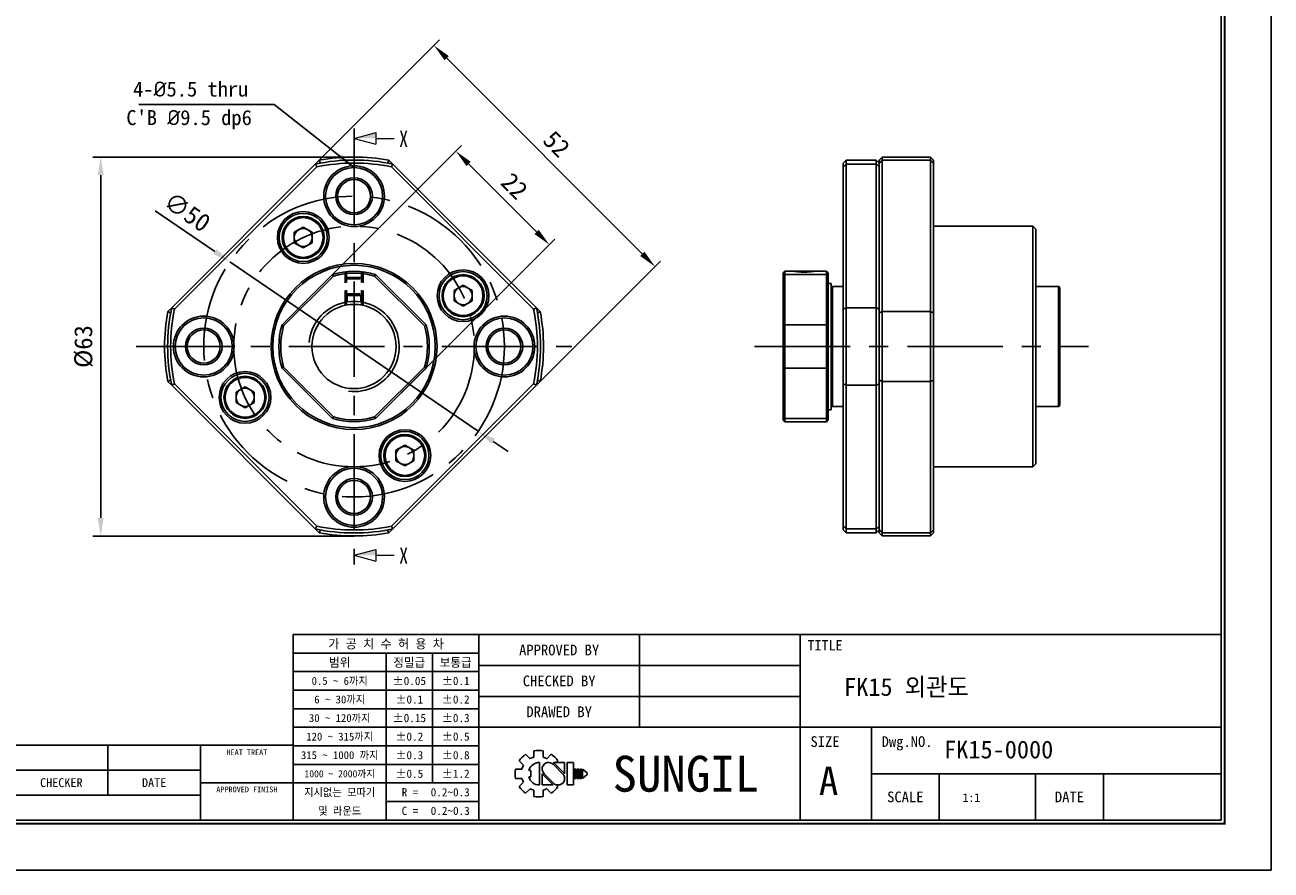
# Model space of a CAD drawing. Header units: millimetres. Extents: x 0 to 352, y 0 to 249.
# Tile 2 of 3: x 145 to 352, y 0 to 141. Entities that reach past the tile are written whole.
import ezdxf
from ezdxf.enums import TextEntityAlignment as Align

# ---------------------------------------------------------------- set-up
doc = ezdxf.new("R2010")
doc.units = ezdxf.units.MM
doc.linetypes.add('CENTER', pattern=[50.8, 31.75, -6.35, 6.35, -6.35])
doc.linetypes.add('DASHED', pattern=[0.75, 0.5, -0.25])
doc.layers.get('0').update_dxf_attribs({"linetype": 'CONTINUOUS'})
doc.layers.get('DEFPOINTS').update_dxf_attribs({"linetype": 'CONTINUOUS'})
for name, color, linetype in [('center', 1, 'CENTER'), ('hidden', 2, 'DASHED'), ('L1', 7, 'CONTINUOUS'), ('OUTLINE', 7, 'CONTINUOUS')]:
    doc.layers.add(name, color=color, linetype=linetype)
doc.dimstyles.get("Standard").update_dxf_attribs({"dimtxt": 3, "dimasz": 3, "dimexe": 1.3, "dimexo": 0, "dimgap": 1.3, "dimtad": 1, "dimdec": 3, "dimzin": 11, "dimdsep": 46, "dimtxsty": 'Standard', "dimcen": 0, "dimclrd": 5, "dimclre": 5, "dimclrt": 3, "dimadec": 0, "dimazin": 0, "dimtfac": 0.6, "dimtdec": 3, "dimtmove": 0, "dimatfit": 3, "dimfxl": 0, "dimtolj": 1, "dimtzin": 11, "dimarcsym": 0})

# ---------------------------------------------------------------- blocks, each defined once
blk = doc.blocks.new('표제란')
at = {"layer": 'L1', "color": 0}
for p, q in [((297, 0), (297, 210)), ((0, 0), (297, 0))]:
    blk.add_line(p, q, dxfattribs=at)
at = {"layer": 'L1'}
for p, q in [((290, 33), (160, 33)), ((160, 33), (160, 7)), ((186, 33), (186, 7)), ((208.5, 33), (208.5, 20)), ((231, 33), (231, 7)), ((186, 30.4), (160, 30.4)), ((173, 30.4), (173, 7)), ((179.5, 30.4), (179.5, 12.2)), ((231, 28.67), (186, 28.67)), ((186, 27.8), (160, 27.8)), ((186, 25.2), (160, 25.2)), ((231, 24.33), (186, 24.33)), ((186, 22.6), (160, 22.6)), ((186, 20), (160, 20)), ((290, 20), (186, 20)), ((241, 20), (241, 7)), ((160, 17.5), (62, 17.5)), ((134, 17.5), (134, 10.5)), ((147, 17.5), (147, 7)), ((186, 17.4), (160, 17.4)), ((192.55, 16.22), (193.17, 15.6)), ((193.7, 16.69), (193.7, 15.81)), ((195, 16.69), (195, 15.81)), ((195.52, 15.6), (196.14, 16.22)), ((147, 14), (62, 14)), ((186, 14.8), (160, 14.8)), ((191.15, 14.15), (192.03, 14.15)), ((191.15, 14.15), (192.03, 14.15)), ((191.63, 15.3), (192.25, 14.68)), ((194.5, 15.08), (194.5, 11.92)), ((197.74, 13.5), (196.41, 14.83)), ((198.02, 13.53), (196.47, 15.08)), ((196.47, 15.08), (198.02, 15.08)), ((196.84, 15.08), (197.06, 15.3)), ((198.02, 15.08), (198.02, 13.5)), ((198.39, 15.08), (198.39, 11.92)), ((198.39, 15.08), (199.26, 15.08)), ((199.26, 15.08), (199.26, 11.92)), ((199.41, 14.15), (199.41, 12.85)), ((199.41, 14.15), (199.62, 14.15)), ((199.62, 14.15), (199.62, 12.85)), ((199.78, 14.15), (199.78, 12.85)), ((199.78, 14.15), (199.99, 14.15)), ((199.99, 14.15), (199.99, 12.85)), ((200.14, 14.15), (200.14, 12.85)), ((200.14, 14.15), (200.36, 14.15)), ((200.36, 14.15), (200.36, 12.85)), ((200.51, 14.15), (200.51, 12.85)), ((200.51, 14.15), (201.16, 13.61)), ((191.15, 12.85), (192.03, 12.85)), ((191.63, 11.7), (192.25, 12.32)), ((192.98, 13.93), (193.28, 13.93)), ((192.98, 13.07), (193.28, 13.07)), ((193.28, 13.93), (193.28, 13.07)), ((194.86, 13.5), (194.86, 11.92)), ((194.86, 13.47), (196.42, 11.92)), ((195.14, 13.5), (196.47, 12.17)), ((199.41, 12.85), (199.62, 12.85)), ((199.78, 12.85), (199.99, 12.85)), ((200.14, 12.85), (200.36, 12.85)), ((201.16, 13.39), (200.51, 12.85)), ((201.16, 13.61), (201.16, 13.5)), ((201.16, 13.61), (201.16, 13.39)), ((201.16, 13.5), (201.16, 13.39)), ((290, 13.5), (241, 13.5)), ((250.5, 13.5), (250.5, 7)), ((264, 13.5), (264, 7)), ((273.5, 13.5), (273.5, 7)), ((147, 10.5), (62, 10.5)), ((147, 12.2), (160, 12.2)), ((186, 12.2), (160, 12.2)), ((192.55, 10.78), (193.17, 11.4)), ((193.7, 11.19), (193.7, 10.31)), ((194.86, 11.92), (196.42, 11.92)), ((195, 11.19), (195, 10.31)), ((195.52, 11.4), (196.14, 10.78)), ((196.79, 11.98), (197.06, 11.7)), ((198.39, 11.92), (199.26, 11.92)), ((186, 9.6), (173, 9.6))]:
    blk.add_line(p, q, dxfattribs=at)
at = {"layer": 'L1', "const_width": 0.25}
blk.add_lwpolyline([(290.5, 6.5), (290.5, 203.5), (10, 203.5), (10, 6.5)], close=True, dxfattribs=at)
at = {"layer": 'L1'}
blk.add_lwpolyline([(290, 7), (290, 203), (10.5, 203), (10.5, 7)], close=True, dxfattribs=at)
for centre, radius, start, end in [((194.35, 13.5), 3.26, 123.4943, 146.5057), ((194.35, 13.5), 2.4, 105.6872, 119.3128), ((194.35, 13.5), 3.26, 78.4943, 101.5057), ((194.35, 13.5), 2.4, 60.6872, 74.3128), ((194.35, 13.5), 3.26, 33.4943, 56.5057), ((194.35, 13.5), 3.26, 168.4943, 191.5057), ((194.35, 13.5), 2.4, 150.6872, 164.3128), ((194.5, 13.5), 1.58, 90, 164.0671), ((195.78, 14.16), 0.919, 43.2202, 225.8282), ((194.35, 13.5), 2.4, 195.6872, 209.3128), ((194.5, 13.5), 1.58, 195.9329, 270), ((197.1, 12.84), 0.919, 223.2202, 45.8282), ((194.35, 13.5), 3.26, 213.4943, 236.5057), ((194.35, 13.5), 2.4, 240.6872, 254.3128), ((194.35, 13.5), 2.4, 285.6872, 299.3128), ((194.35, 13.5), 3.26, 303.4943, 326.5057), ((194.35, 13.5), 3.26, 258.4943, 281.5057)]:
    blk.add_arc(centre, radius, start, end, dxfattribs=at)
for p in [(208.5, 28.67), (208.5, 24.33)]:
    blk.add_point(p, dxfattribs=at)
for s, height, p in [('가 공 치 수 허 용 차', 1.3, (173, 31.7)), ('APPROVED BY', 1.5, (197.25, 30.83)), ('TITLE', 1.444, (234.5, 31.5)), ('범위', 1.25, (166.5, 29.1)), ('정밀급', 1.25, (176.25, 29.1)), ('보통급', 1.25, (182.75, 29.1)), ('0.5 ~ 6까지', 1.1, (166.5, 26.5)), ('%%P0.05', 1.15, (176.25, 26.5)), ('%%P0.1', 1.15, (182.75, 26.5)), ('CHECKED BY', 1.5, (197.25, 26.5)), ('6 ~ 30까지', 1.1, (166.5, 23.9)), ('%%P0.1', 1.15, (176.25, 23.9)), ('%%P0.2', 1.15, (182.75, 23.9)), ('DRAWED BY', 1.5, (197.25, 22.17)), ('30 ~ 120까지', 1.1, (166.5, 21.3)), ('%%P0.15', 1.15, (176.25, 21.3)), ('%%P0.3', 1.15, (182.75, 21.3)), ('120 ~ 315까지', 1.1, (166.5, 18.7)), ('%%P0.2', 1.15, (176.25, 18.7)), ('%%P0.5', 1.15, (182.75, 18.7)), ('SIZE', 1.5, (234.5, 18)), ('Dwg.NO.', 1.5, (246, 18)), ('HEAT TREAT', 0.8, (153.5, 16.5)), ('315 ~ 1000 까지', 1.1, (166.5, 16.1)), ('%%P0.3', 1.15, (176.25, 16.1)), ('%%P0.8', 1.15, (182.75, 16.1)), ('SUNGIL', 5.032, (215, 13.5)), ('1000 ~ 2000까지', 0.99, (166.5, 13.49)), ('%%P0.5', 1.15, (176.25, 13.5)), ('%%P1.2', 1.15, (182.75, 13.5)), ('A', 4, (235, 12.5)), ('CHECKER', 1.25, (127.5, 12.25)), ('DATE', 1.25, (140.5, 12.25)), ('APPROVED FINISH', 0.8, (153.5, 11.3)), ('지시없는 모따기', 1.1, (166.5, 10.9)), ('R = ', 1.15, (176.75, 10.9)), ('SCALE', 1.5, (245.75, 10.25)), ('DATE', 1.5, (268.75, 10.25)), ('및 라운드', 1.1, (166.5, 8.3)), ('C = ', 1.15, (176.75, 8.3))]:
    blk.add_text(s, height=height, dxfattribs=at).set_placement(p, align=Align.MIDDLE_CENTER)
for tag, p in [('필렛', (179.25, 10.9)), ('모따기', (179.25, 8.3))]:
    blk.add_attdef(tag, text='', height=1.15, dxfattribs=at).set_placement(p, align=Align.MIDDLE_LEFT)
at = {"layer": 'OUTLINE', "ltscale": 0.5}
for tag, p, height in [('TITLE', (237.17, 24.41), 2.5), ('도번', (251.18, 15.64), 2.5), ('SCALE', (253.78, 9.55), 1.2), ('DATE', (277.02, 9.51), 1.2)]:
    blk.add_attdef(tag, p, '', height=height, dxfattribs=at)
blk = doc.blocks.new('*D2')
at = {"layer": 'DEFPOINTS', "color": 0, "ltscale": 0.5}
for p in [(232.46, 103.97), (192.2, 94.82), (207.76, 79.27)]:
    blk.add_point(p, dxfattribs=at)
at = {"layer": 'OUTLINE', "color": 5, "lineweight": -2, "ltscale": 0.5}
for p, q in [((192.2, 94.82), (217.83, 120.44)), ((219.03, 117.4), (230.34, 106.09)), ((207.76, 79.27), (233.38, 104.89))]:
    blk.add_line(p, q, dxfattribs=at)
at = {"layer": 'OUTLINE', "color": 5, "ltscale": 0.5}
for points in [[(219.38, 117.76), (218.67, 117.05), (216.91, 119.52)], [(230.69, 106.44), (229.99, 105.74), (232.46, 103.97)]]:
    blk.add_solid(points, dxfattribs=at)
at = {"layer": 'OUTLINE', "color": 3, "ltscale": 0.5, "insert": (226.67, 113.73), "char_height": 3, "attachment_point": 5, "rotation": 315}
blk.add_mtext('\\A1;22', dxfattribs=at)
blk = doc.blocks.new('*D3')
at = {"layer": 'DEFPOINTS', "color": 0, "ltscale": 0.5}
for p in [(181.6, 105.43), (250.04, 100.33), (218.37, 68.66)]:
    blk.add_point(p, dxfattribs=at)
at = {"layer": 'OUTLINE', "color": 5, "lineweight": -2, "ltscale": 0.5}
for p, q in [((181.6, 105.43), (214.19, 138.02)), ((215.39, 134.98), (247.91, 102.45)), ((218.37, 68.66), (250.95, 101.25))]:
    blk.add_line(p, q, dxfattribs=at)
at = {"layer": 'OUTLINE', "color": 5, "ltscale": 0.5}
for points in [[(215.74, 135.33), (215.03, 134.62), (213.27, 137.1)], [(248.27, 102.8), (247.56, 102.1), (250.04, 100.33)]]:
    blk.add_solid(points, dxfattribs=at)
at = {"layer": 'OUTLINE', "color": 3, "ltscale": 0.5, "insert": (233.66, 120.72), "char_height": 3, "attachment_point": 5, "rotation": 315}
blk.add_mtext('\\A1;52', dxfattribs=at)
blk = doc.blocks.new('*D4')
at = {"layer": 'DEFPOINTS', "color": 0, "ltscale": 0.5}
for p in [(199.98, 118.54), (157.86, 55.54), (199.98, 55.54)]:
    blk.add_point(p, dxfattribs=at)
at = {"layer": 'OUTLINE', "color": 5, "lineweight": -2, "ltscale": 0.5}
for p, q in [((199.98, 118.54), (156.56, 118.54)), ((157.86, 115.54), (157.86, 58.54)), ((199.98, 55.54), (156.56, 55.54))]:
    blk.add_line(p, q, dxfattribs=at)
at = {"layer": 'OUTLINE', "color": 5, "ltscale": 0.5}
for points in [[(157.36, 115.54), (158.36, 115.54), (157.86, 118.54)], [(157.36, 58.54), (158.36, 58.54), (157.86, 55.54)]]:
    blk.add_solid(points, dxfattribs=at)
at = {"layer": 'OUTLINE', "color": 3, "ltscale": 0.5, "insert": (155.02, 87.04), "char_height": 3, "attachment_point": 5, "rotation": 90}
blk.add_mtext('\\A1;%%C63', dxfattribs=at)
blk = doc.blocks.new('*D5')
at = {"layer": 'DEFPOINTS', "color": 0, "ltscale": 0.5}
for p in [(179.33, 101.13), (220.63, 72.95)]:
    blk.add_point(p, dxfattribs=at)
at = {"layer": 'OUTLINE', "color": 5, "lineweight": -2, "ltscale": 0.5}
for p, q in [((166.9, 109.61), (176.85, 102.82)), ((220.63, 72.95), (179.33, 101.13)), ((223.11, 71.26), (225.59, 69.57))]:
    blk.add_line(p, q, dxfattribs=at)
at = {"layer": 'OUTLINE', "color": 5, "ltscale": 0.5}
for points in [[(177.13, 103.24), (176.57, 102.41), (179.33, 101.13)], [(223.39, 71.68), (222.83, 70.85), (220.63, 72.95)]]:
    blk.add_solid(points, dxfattribs=at)
at = {"layer": 'OUTLINE', "color": 3, "ltscale": 0.5, "insert": (172.24, 109.41), "char_height": 3, "attachment_point": 5, "rotation": 325.695}
blk.add_mtext('\\A1;∅50', dxfattribs=at)

msp = doc.modelspace()

# ---------------------------------------------------------------- linework, layer by layer
at = {"layer": 'center', "ltscale": 0.5}
for p, q in [((199.982, 123.2688), (199.982, 50.8188)), ((163.757, 87.0438), (236.207, 87.0438)), ((266.5817, 87.0438), (322.1222, 87.0438))]:
    msp.add_line(p, q, dxfattribs=at)
for radius in [25, 20]:
    msp.add_circle((199.982, 87.0438), radius, dxfattribs=at)
at = {"layer": 'hidden', "ltscale": 5}
for p, q in [((198.732, 93.9313), (198.732, 99.4811)), ((201.232, 93.9313), (201.232, 99.4811)), ((198.482, 98.2938), (198.732, 98.5438)), ((198.482, 98.2938), (201.482, 98.2938)), ((198.732, 98.5438), (201.232, 98.5438)), ((201.482, 98.2938), (201.232, 98.5438)), ((198.482, 95.7938), (198.732, 95.5438)), ((198.482, 95.7938), (201.482, 95.7938)), ((198.732, 95.5438), (201.232, 95.5438)), ((198.832, 94.4551), (198.832, 95.5438)), ((201.132, 94.4551), (201.132, 95.5438)), ((201.482, 95.7938), (201.232, 95.5438))]:
    msp.add_line(p, q, dxfattribs=at)
at = {"layer": 'hidden', "color": 5, "ltscale": 5}
for p, q in [((198.482, 93.8812), (198.482, 99.4535)), ((201.482, 93.8812), (201.482, 99.4535))]:
    msp.add_line(p, q, dxfattribs=at)
at = {"layer": 'OUTLINE', "lineweight": 9}
for p, q in [((199.982, 121.6361), (203.582, 122.6007)), ((203.582, 122.6007), (203.582, 120.6714)), ((199.982, 121.6361), (203.582, 120.6714)), ((203.582, 121.6361), (206.6774, 121.6361)), ((199.982, 52.3427), (203.582, 53.3073)), ((199.982, 52.3427), (203.582, 51.3781)), ((203.582, 53.3073), (203.582, 51.3781)), ((203.582, 52.3427), (206.6774, 52.3427))]:
    msp.add_line(p, q, dxfattribs=at)
at = {"layer": 'OUTLINE'}
for p, q in [((287.8232, 118.5438), (287.3232, 118.0438)), ((295.8232, 118.5438), (287.8232, 118.5438)), ((287.8232, 118.5438), (287.8232, 118.0033)), ((296.3232, 118.0438), (295.8232, 118.5438)), ((295.8232, 118.0033), (295.8232, 118.5438)), ((169.6599, 93.4912), (193.5346, 117.3659)), ((193.7829, 116.9072), (170.1186, 93.2429)), ((193.5346, 117.3659), (194.172, 118.0033)), ((205.792, 118.0033), (206.4294, 117.3659)), ((229.8454, 93.2429), (206.1811, 116.9072)), ((206.4294, 117.3659), (230.3041, 93.4912)), ((281.8232, 118.0438), (281.3232, 117.5438)), ((281.3232, 116.9072), (281.3232, 117.5438)), ((281.3232, 93.2429), (281.3232, 116.9072)), ((286.8232, 118.0438), (281.8232, 118.0438)), ((281.8232, 118.0438), (281.8232, 117.3659)), ((281.8232, 117.3659), (281.8232, 93.4912)), ((286.8232, 117.3659), (281.8232, 117.3659)), ((287.3232, 117.5438), (286.8232, 118.0438)), ((286.8232, 117.3659), (286.8232, 118.0438)), ((286.8232, 93.4912), (286.8232, 117.3659)), ((287.3232, 117.54), (287.3232, 118.0438)), ((287.3232, 116.9072), (287.3232, 117.54)), ((287.3232, 116.9072), (287.3232, 93.2429)), ((287.8232, 118.0033), (287.8232, 92.8538)), ((295.8232, 118.0033), (287.8232, 118.0033)), ((295.8232, 92.8538), (295.8232, 118.0033)), ((296.3232, 118.0438), (296.3232, 117.54)), ((296.3232, 117.54), (296.3232, 92.6101)), ((190.0296, 106.036), (191.5296, 106.902)), ((190.0296, 104.3039), (190.0296, 106.036)), ((191.5296, 106.902), (193.0296, 106.036)), ((193.0296, 106.036), (193.0296, 104.3039)), ((312.8232, 107.0438), (296.3232, 107.0438)), ((313.3232, 106.5438), (312.8232, 107.0438)), ((312.8232, 67.0438), (312.8232, 107.0438)), ((313.3232, 106.5438), (313.3232, 67.5438)), ((191.5296, 103.4379), (190.0296, 104.3039)), ((193.0296, 104.3039), (191.5296, 103.4379)), ((271.6232, 99.5438), (271.3232, 99.2438)), ((273.1732, 99.5438), (271.6232, 99.5438)), ((271.6232, 99.5438), (271.6232, 99.0202)), ((273.2132, 99.5438), (276.4332, 99.5438)), ((278.5232, 99.5438), (276.4524, 99.5438)), ((278.8232, 99.2438), (278.5232, 99.5438)), ((278.5232, 99.0202), (278.5232, 99.5438)), ((188.0056, 90.6237), (196.402, 99.0202)), ((196.5602, 98.7541), (188.2717, 90.4656)), ((211.6923, 90.4656), (203.4038, 98.7541)), ((203.562, 99.0202), (211.9584, 90.6237)), ((271.3232, 98.7541), (271.3232, 99.2438)), ((271.3232, 90.4656), (271.3232, 98.7541)), ((271.6232, 99.0202), (271.6232, 90.6237)), ((278.5232, 99.0202), (271.6232, 99.0202)), ((278.5232, 90.6237), (278.5232, 99.0202)), ((278.8232, 99.2438), (278.8232, 98.7541)), ((278.8232, 98.7541), (278.8232, 90.4656)), ((279.3232, 97.5438), (278.8232, 97.5438)), ((279.3232, 76.5438), (279.3232, 97.5438)), ((216.6082, 96.3622), (218.1082, 97.2282)), ((216.6082, 94.6301), (216.6082, 96.3622)), ((218.1082, 97.2282), (219.6082, 96.3622)), ((219.6082, 96.3622), (219.6082, 94.6301)), ((279.5232, 97.0438), (279.3232, 96.8438)), ((281.3232, 97.0438), (279.5232, 97.0438)), ((279.5232, 97.0438), (279.5232, 87.0438)), ((317.1232, 97.0438), (313.3232, 97.0438)), ((317.3232, 96.8438), (317.1232, 97.0438)), ((317.1232, 87.0438), (317.1232, 97.0438)), ((317.3232, 96.8438), (317.3232, 87.0438)), ((169.0225, 92.8538), (169.6599, 93.4912)), ((218.1082, 93.7641), (216.6082, 94.6301)), ((219.6082, 94.6301), (218.1082, 93.7641)), ((230.3041, 93.4912), (230.9416, 92.8538)), ((281.8232, 93.4912), (281.8232, 80.5963)), ((281.8232, 93.4912), (286.8232, 93.4912)), ((286.8232, 80.5963), (286.8232, 93.4912)), ((281.3232, 80.8447), (281.3232, 93.2429)), ((287.3232, 92.6101), (287.3232, 93.2429)), ((287.3232, 81.4775), (287.3232, 92.6101)), ((287.8232, 92.8538), (287.8232, 81.2338)), ((287.8232, 92.8538), (295.8232, 92.8538)), ((295.8232, 81.2338), (295.8232, 92.8538)), ((296.3232, 92.6101), (296.3232, 81.4775)), ((271.3232, 83.622), (271.3232, 90.4656)), ((271.6232, 90.6237), (271.6232, 83.4638)), ((271.6232, 90.6237), (278.5232, 90.6237)), ((278.5232, 83.4638), (278.5232, 90.6237)), ((278.8232, 90.4656), (278.8232, 83.622)), ((279.5232, 87.0438), (279.5232, 77.0438)), ((317.1232, 77.0438), (317.1232, 87.0438)), ((317.3232, 87.0438), (317.3232, 77.2438)), ((196.402, 75.0674), (188.0056, 83.4638)), ((188.2717, 83.622), (196.5602, 75.3335)), ((203.4038, 75.3335), (211.6923, 83.622)), ((211.9584, 83.4638), (203.562, 75.0674)), ((271.3232, 75.3335), (271.3232, 83.622)), ((278.5232, 83.4638), (271.6232, 83.4638)), ((271.6232, 83.4638), (271.6232, 75.0674)), ((278.5232, 75.0674), (278.5232, 83.4638)), ((278.8232, 83.622), (278.8232, 75.3335)), ((169.6599, 80.5963), (169.0225, 81.2338)), ((170.1186, 80.8447), (193.7829, 57.1804)), ((206.1811, 57.1804), (229.8454, 80.8447)), ((230.9416, 81.2338), (230.3041, 80.5963)), ((281.3232, 57.1804), (281.3232, 80.8447)), ((287.3232, 80.8447), (287.3232, 81.4775)), ((287.3232, 80.8447), (287.3232, 57.1804)), ((295.8232, 81.2338), (287.8232, 81.2338)), ((287.8232, 81.2338), (287.8232, 56.0842)), ((295.8232, 56.0842), (295.8232, 81.2338)), ((296.3232, 81.4775), (296.3232, 56.5476)), ((193.5346, 56.7217), (169.6599, 80.5963)), ((180.3558, 79.4574), (181.8558, 80.3235)), ((180.3558, 77.7254), (180.3558, 79.4574)), ((181.8558, 80.3235), (183.3558, 79.4574)), ((183.3558, 79.4574), (183.3558, 77.7254)), ((230.3041, 80.5963), (206.4294, 56.7217)), ((286.8232, 80.5963), (281.8232, 80.5963)), ((281.8232, 80.5963), (281.8232, 56.7217)), ((286.8232, 56.7217), (286.8232, 80.5963)), ((181.8558, 76.8594), (180.3558, 77.7254)), ((183.3558, 77.7254), (181.8558, 76.8594)), ((279.3232, 77.2438), (279.5232, 77.0438)), ((279.5232, 77.0438), (281.3232, 77.0438)), ((313.3232, 77.0438), (317.1232, 77.0438)), ((317.1232, 77.0438), (317.3232, 77.2438)), ((271.3232, 74.8438), (271.3232, 75.3335)), ((271.3232, 74.8438), (271.6232, 74.5438)), ((271.6232, 75.0674), (278.5232, 75.0674)), ((271.6232, 75.0674), (271.6232, 74.5438)), ((278.5232, 74.5438), (278.5232, 75.0674)), ((278.5232, 74.5438), (278.8232, 74.8438)), ((278.8232, 76.5438), (279.3232, 76.5438)), ((278.8232, 75.3335), (278.8232, 74.8438)), ((271.6232, 74.5438), (278.5232, 74.5438)), ((206.9344, 69.7837), (208.4344, 70.6497)), ((208.4344, 70.6497), (209.9344, 69.7837)), ((206.9344, 68.0516), (206.9344, 69.7837)), ((209.9344, 69.7837), (209.9344, 68.0516)), ((208.4344, 67.1856), (206.9344, 68.0516)), ((209.9344, 68.0516), (208.4344, 67.1856)), ((296.3232, 67.0438), (312.8232, 67.0438)), ((312.8232, 67.0438), (313.3232, 67.5438)), ((194.172, 56.0842), (193.5346, 56.7217)), ((206.4294, 56.7217), (205.792, 56.0842)), ((281.3232, 56.5438), (281.3232, 57.1804)), ((281.3232, 56.5438), (281.8232, 56.0438)), ((281.8232, 56.7217), (286.8232, 56.7217)), ((281.8232, 56.7217), (281.8232, 56.0438)), ((281.8232, 56.0438), (286.8232, 56.0438)), ((286.8232, 56.0438), (286.8232, 56.7217)), ((286.8232, 56.0438), (287.3232, 56.5438)), ((287.3232, 56.5476), (287.3232, 57.1804)), ((287.3232, 56.0438), (287.3232, 56.5476)), ((287.3232, 56.0438), (287.8232, 55.5438)), ((287.8232, 56.0842), (295.8232, 56.0842)), ((287.8232, 56.0842), (287.8232, 55.5438)), ((295.8232, 55.5438), (295.8232, 56.0842)), ((295.8232, 55.5438), (296.3232, 56.0438)), ((296.3232, 56.5476), (296.3232, 56.0438)), ((287.8232, 55.5438), (295.8232, 55.5438))]:
    msp.add_line(p, q, dxfattribs=at)
for centre, radius in [((199.982, 112.0438), 5.05), ((199.982, 112.0438), 4.75), ((199.982, 112.0438), 3.05), ((199.982, 112.0438), 2.75), ((191.5296, 105.1699), 4.3), ((191.5296, 105.1699), 4), ((191.5296, 105.1699), 3.5), ((191.5296, 105.1699), 3.3), ((199.982, 87.0438), 13.8), ((199.982, 87.0438), 13.5), ((218.1082, 95.4962), 4.3), ((218.1082, 95.4962), 4), ((218.1082, 95.4962), 3.5), ((218.1082, 95.4962), 3.3), ((199.982, 87.0438), 7), ((174.982, 87.0438), 5.05), ((174.982, 87.0438), 4.75), ((224.982, 87.0438), 5.05), ((224.982, 87.0438), 4.75), ((174.982, 87.0438), 3.05), ((174.982, 87.0438), 2.75), ((224.982, 87.0438), 3.05), ((224.982, 87.0438), 2.75), ((181.8558, 78.5914), 4.3), ((181.8558, 78.5914), 4), ((181.8558, 78.5914), 3.5), ((181.8558, 78.5914), 3.3), ((208.4344, 68.9176), 4.3), ((208.4344, 68.9176), 4), ((208.4344, 68.9176), 3.5), ((208.4344, 68.9176), 3.3), ((199.982, 62.0438), 5.05), ((199.982, 62.0438), 4.75), ((199.982, 62.0438), 3.05), ((199.982, 62.0438), 2.75)]:
    msp.add_circle(centre, radius, dxfattribs=at)
for centre, radius, start, end in [((199.982, 87.0438), 31.5, 79.371256, 100.628744), ((199.982, 87.0438), 31, 77.995885, 102.004115), ((199.982, 87.0438), 30.5, 78.273043, 101.726957), ((191.5296, 105.1699), 1.5, 120, 180), ((191.5296, 105.1699), 1.5, 60, 120), ((191.5296, 105.1699), 1.5, 0, 60), ((191.5296, 105.1699), 1.5, 180, 240), ((191.5296, 105.1699), 1.5, 240, 300), ((191.5296, 105.1699), 1.5, 300, 0), ((199.982, 87.0438), 12.5, 73.357637, 106.642363), ((199.982, 87.0438), 12.2, 73.711569, 106.288431), ((218.1082, 95.4962), 1.5, 120, 180), ((218.1082, 95.4962), 1.5, 180, 240), ((218.1082, 95.4962), 1.5, 60, 120), ((218.1082, 95.4962), 1.5, 0, 60), ((218.1082, 95.4962), 1.5, 300, 0), ((199.982, 87.0438), 31, 167.995885, 192.004115), ((218.1082, 95.4962), 1.5, 240, 300), ((199.982, 87.0438), 31, 347.995885, 12.004115), ((199.982, 87.0438), 31.5, 169.371256, 190.628744), ((199.982, 87.0438), 30.5, 168.273043, 191.726957), ((199.982, 87.0438), 30.5, 348.273043, 11.726957), ((199.982, 87.0438), 31.5, 349.371256, 10.628744), ((199.982, 87.0438), 12.5, 163.357637, 196.642363), ((199.982, 87.0438), 12.2, 163.711569, 196.288431), ((199.982, 87.0438), 12.2, 343.711569, 16.288431), ((199.982, 87.0438), 12.5, 343.357637, 16.642363), ((181.8558, 78.5914), 1.5, 120, 180), ((181.8558, 78.5914), 1.5, 60, 120), ((181.8558, 78.5914), 1.5, 0, 60), ((181.8558, 78.5914), 1.5, 180, 240), ((181.8558, 78.5914), 1.5, 240, 300), ((181.8558, 78.5914), 1.5, 300, 0), ((199.982, 87.0438), 12.5, 253.357637, 286.642363), ((199.982, 87.0438), 12.2, 253.711569, 286.288431), ((208.4344, 68.9176), 1.5, 120, 180), ((208.4344, 68.9176), 1.5, 180, 240), ((208.4344, 68.9176), 1.5, 60, 120), ((208.4344, 68.9176), 1.5, 0, 60), ((208.4344, 68.9176), 1.5, 300, 0), ((208.4344, 68.9176), 1.5, 240, 300), ((199.982, 87.0438), 31, 257.995885, 282.004115), ((199.982, 87.0438), 30.5, 258.273043, 281.726957), ((199.982, 87.0438), 31.5, 259.371256, 280.628744)]:
    msp.add_arc(centre, radius, start, end, dxfattribs=at)
at = {"layer": 'OUTLINE', "color": 5}
msp.add_arc((199.982, 87.0438), 7.5, 262.916726, 175.06392, dxfattribs=at)
at = {"layer": 'OUTLINE'}
for points in [[(193.5346, 117.3659), (193.6175, 117.2131), (193.7003, 117.0602), (193.7829, 116.9072)], [(194.4157, 117.54), (194.3347, 117.6946), (194.2534, 117.849), (194.172, 118.0033)], [(205.792, 118.0033), (205.7106, 117.849), (205.6293, 117.6946), (205.5483, 117.54)], [(206.4294, 117.3659), (206.3465, 117.2131), (206.2637, 117.0602), (206.1811, 116.9072)], [(281.8232, 117.3659), (281.6565, 117.2131), (281.4899, 117.0602), (281.3232, 116.9072)], [(287.3232, 116.9072), (287.1566, 117.0602), (286.9899, 117.2131), (286.8232, 117.3659)], [(287.8232, 118.0033), (287.6565, 117.849), (287.4898, 117.6946), (287.3232, 117.54)], [(295.8232, 118.0033), (295.9899, 117.849), (296.1566, 117.6946), (296.3232, 117.54)], [(196.402, 99.0202), (196.4549, 98.9316), (196.5076, 98.8429), (196.5602, 98.7541)], [(203.562, 99.0202), (203.5091, 98.9316), (203.4564, 98.8429), (203.4038, 98.7541)], [(271.6232, 99.0202), (271.5232, 98.9316), (271.4232, 98.8429), (271.3232, 98.7541)], [(278.5232, 99.0202), (278.6232, 98.9316), (278.7232, 98.8429), (278.8232, 98.7541)], [(169.6599, 93.4912), (169.8127, 93.4083), (169.9656, 93.3255), (170.1186, 93.2429)], [(229.8454, 93.2429), (229.9984, 93.3255), (230.1513, 93.4083), (230.3041, 93.4912)], [(281.3232, 93.2429), (281.4899, 93.3255), (281.6565, 93.4083), (281.8232, 93.4912)], [(286.8232, 93.4912), (286.9899, 93.4083), (287.1566, 93.3255), (287.3232, 93.2429)], [(169.0225, 92.8538), (169.1768, 92.7724), (169.3312, 92.6911), (169.4858, 92.6101)], [(230.9416, 92.8538), (230.7872, 92.7724), (230.6328, 92.6911), (230.4782, 92.6101)], [(287.8232, 92.8538), (287.6565, 92.7724), (287.4898, 92.6911), (287.3232, 92.6101)], [(295.8232, 92.8538), (295.9899, 92.7724), (296.1566, 92.6911), (296.3232, 92.6101)], [(188.0056, 90.6237), (188.0942, 90.5709), (188.1829, 90.5182), (188.2717, 90.4656)], [(211.9584, 90.6237), (211.8698, 90.5709), (211.7811, 90.5182), (211.6923, 90.4656)], [(271.6232, 90.6237), (271.5232, 90.5709), (271.4232, 90.5182), (271.3232, 90.4656)], [(278.5232, 90.6237), (278.6232, 90.5709), (278.7232, 90.5182), (278.8232, 90.4656)], [(188.2717, 83.622), (188.1829, 83.5694), (188.0942, 83.5167), (188.0056, 83.4638)], [(211.9584, 83.4638), (211.8698, 83.5167), (211.7811, 83.5694), (211.6923, 83.622)], [(271.6232, 83.4638), (271.5232, 83.5167), (271.4232, 83.5694), (271.3232, 83.622)], [(278.5232, 83.4638), (278.6232, 83.5167), (278.7232, 83.5694), (278.8232, 83.622)], [(169.0225, 81.2338), (169.1768, 81.3152), (169.3312, 81.3965), (169.4858, 81.4775)], [(169.6599, 80.5963), (169.8127, 80.6793), (169.9656, 80.7621), (170.1186, 80.8447)], [(230.3041, 80.5963), (230.1513, 80.6793), (229.9984, 80.7621), (229.8454, 80.8447)], [(230.9416, 81.2338), (230.7872, 81.3152), (230.6328, 81.3965), (230.4782, 81.4775)], [(281.8232, 80.5963), (281.6565, 80.6793), (281.4899, 80.7621), (281.3232, 80.8447)], [(286.8232, 80.5963), (286.9899, 80.6793), (287.1566, 80.7621), (287.3232, 80.8447)], [(287.8232, 81.2338), (287.6565, 81.3152), (287.4898, 81.3965), (287.3232, 81.4775)], [(295.8232, 81.2338), (295.9899, 81.3152), (296.1566, 81.3965), (296.3232, 81.4775)], [(196.402, 75.0674), (196.4549, 75.156), (196.5076, 75.2447), (196.5602, 75.3335)], [(203.562, 75.0674), (203.5091, 75.156), (203.4564, 75.2447), (203.4038, 75.3335)], [(271.6232, 75.0674), (271.5232, 75.156), (271.4232, 75.2447), (271.3232, 75.3335)], [(278.5232, 75.0674), (278.6232, 75.156), (278.7232, 75.2447), (278.8232, 75.3335)], [(193.5346, 56.7217), (193.6175, 56.8745), (193.7003, 57.0274), (193.7829, 57.1804)], [(194.172, 56.0842), (194.2534, 56.2386), (194.3347, 56.393), (194.4157, 56.5476)], [(205.792, 56.0842), (205.7106, 56.2386), (205.6293, 56.393), (205.5483, 56.5476)], [(206.4294, 56.7217), (206.3465, 56.8745), (206.2637, 57.0274), (206.1811, 57.1804)], [(281.8232, 56.7217), (281.6565, 56.8745), (281.4899, 57.0274), (281.3232, 57.1804)], [(286.8232, 56.7217), (286.9899, 56.8745), (287.1566, 57.0274), (287.3232, 57.1804)], [(287.8232, 56.0842), (287.6565, 56.2386), (287.4898, 56.393), (287.3232, 56.5476)], [(295.8232, 56.0842), (295.9899, 56.2386), (296.1566, 56.393), (296.3232, 56.5476)]]:
    msp.add_open_spline(points, degree=3, dxfattribs=at)
for points, knots in [([(273.3584, 99.5207), (273.305, 99.5272), (273.2025, 99.5397), (273.1509, 99.5467), (273.2055, 99.5397), (273.2318, 99.5363)], [0, 0, 0, 0, 0.36038693, 0.69176761, 1, 1, 1, 1]), ([(276.288, 99.5207), (276.2284, 99.5116), (276.1517, 99.5004), (275.9603, 99.4755), (275.8494, 99.4624), (275.5972, 99.4381), (275.4538, 99.4268), (275.1511, 99.4111), (274.9881, 99.4065), (274.6661, 99.4064), (274.5028, 99.4108), (274.1991, 99.4264), (274.0555, 99.4375), (273.6735, 99.4742), (273.4779, 99.5025), (273.3584, 99.5207)], [0, 0, 0, 0, 0.125, 0.125, 0.25, 0.25, 0.375, 0.375, 0.5, 0.5, 0.625, 0.625, 0.75, 0.75, 1, 1, 1, 1]), ([(276.4524, 99.5411), (276.4539, 99.5412), (276.4573, 99.5415), (276.3472, 99.528), (276.288, 99.5207)], [0, 0, 0, 0, 0.46302998, 1, 1, 1, 1])]:
    msp.add_open_spline(points, degree=3, knots=knots, dxfattribs=at)
at = {"layer": 'OUTLINE', "lineweight": 9}
for points in [[(199.982, 121.6361), (203.582, 122.6007), (203.582, 121.6361)], [(199.982, 52.3427), (203.582, 53.3073), (203.582, 52.3427)]]:
    msp.add_solid(points, dxfattribs=at)

# ---------------------------------------------------------------- block references
at = {"layer": 'OUTLINE'}
ref = msp.add_blockref('표제란', (0, 0), dxfattribs=dict(at, xscale=1.18674948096, yscale=1.18674948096, zscale=1.18674948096))
ref.add_attrib('SCALE', '1:1', (301.1746, 11.3364), dxfattribs={"ltscale": 0.5, "height": 1.4241})
ref.add_attrib('도번', 'FK15-0000', (298.0891, 18.5636), dxfattribs={"ltscale": 0.5, "height": 2.96687})
ref.add_attrib('TITLE', 'FK15 외관도', (281.4563, 28.9637), dxfattribs={"ltscale": 0.5, "height": 2.96687})
ref.add_attrib('필렛', '0.2~0.3', dxfattribs={"layer": 'L1', "height": 1.36476}).set_placement((212.7248, 12.9356), align=Align.MIDDLE_LEFT)
ref.add_attrib('모따기', '0.2~0.3', dxfattribs={"layer": 'L1', "height": 1.36476}).set_placement((212.7248, 9.85), align=Align.MIDDLE_LEFT)

# ---------------------------------------------------------------- texts
at = {"lineweight": 9, "width": 0.8}
for p in [(207.4898, 120.2182), (207.4898, 50.9249)]:
    msp.add_text('X', height=2.7, dxfattribs=at).set_placement(p)
at = {"layer": 'OUTLINE', "color": 3, "ltscale": 0.5, "char_height": 2.5, "attachment_point": 9}
for s, insert in [('\\A1;4-{\\fISOCPEUR|b0|i0|c0|p34;%%C}5.5 thru', (182.4076, 128.5575)), ("\\A1;C'B {\\fISOCPEUR|b0|i0|c0|p34;%%C}9.5 dp6", (182.9878, 123.1395))]:
    msp.add_mtext(s, dxfattribs=dict(at, insert=insert))

# ---------------------------------------------------------------- dimensions: what is measured, and where the dimension line sits
at = {"layer": 'OUTLINE', "ltscale": 0.5}
for p1, p2, distance, picture, middle in [((181.5972, 105.4286), (218.3668, 68.659), 44.7862, '*D3', (233.6573, 120.7191)), ((192.2038, 94.822), (207.7602, 79.2656), 34.9342, '*D2', (226.667, 113.7287))]:
    dim = msp.add_aligned_dim(p1=p1, p2=p2, distance=distance, dimstyle='Standard', dxfattribs=at)
    dim.commit()
    dim.dimension.update_dxf_attribs({"geometry": picture, "text_midpoint": middle})
dim = msp.add_linear_dim(base=(157.8587, 55.5438), p1=(199.982, 118.5438), p2=(199.982, 55.5438), angle=90, text='%%C<>', dimstyle='Standard', override={"dimgap": 1.3, "dimsah": 1, "dimse1": 0, "dimse2": 0, "dimsd1": 0, "dimsd2": 0, "dimtol": 0, "dimlim": 0}, dxfattribs=at)
dim.commit()
dim.dimension.update_dxf_attribs({"geometry": '*D4', "text_midpoint": (155.0208, 87.0438)})
dim = msp.add_diameter_dim_2p(p1=(220.6332, 72.9538), p2=(179.3308, 101.1337), dimstyle='Standard', dxfattribs=at)
dim.commit()
dim.dimension.update_dxf_attribs({"geometry": '*D5', "text_midpoint": (172.2377, 109.4088)})

# ---------------------------------------------------------------- leaders
at = {"layer": 'OUTLINE', "ltscale": 0.5, "annotation_type": 0, "has_hookline": 1, "hookline_direction": 1, "text_width": 18.1987}
msp.add_leader([(199.982, 116.7938), (186.7076, 127.2575), (183.7076, 127.2575)], dimstyle='Standard', dxfattribs=at)

doc.saveas('drawing.dxf')
